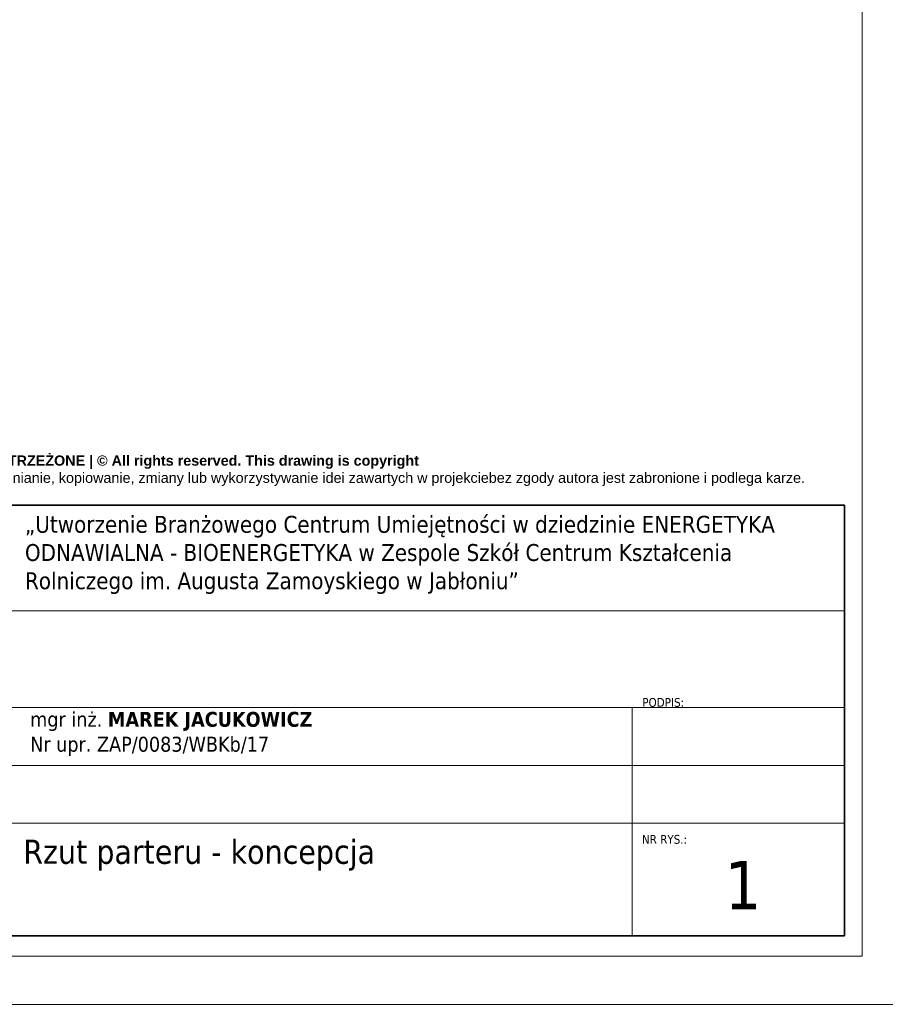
# Model space of a CAD drawing. Header units: metres. Extents: x 8472212 to 8494180, y 5728195 to 5779639.
# Tile 6 of 106: x 8477651 to 8478552, y 5728195 to 5729220. Entities that reach past the tile are written whole.
import ezdxf

# ---------------------------------------------------------------- set-up
doc = ezdxf.new("R2010")
doc.units = ezdxf.units.M
doc.header["$MEASUREMENT"] = 0
doc.layers.add('0A_MJ_tabelka', color=252, linetype='CONTINUOUS', lineweight=5)
doc.layers.add('0A_NIEwidoczne', color=222, linetype='CONTINUOUS', lineweight=0)
doc.styles.add('#MJ_Opis_Styl', font='tahoma.ttf', dxfattribs={"height": 10})
doc.styles.add('arial', font='arial.ttf')

msp = doc.modelspace()

# ---------------------------------------------------------------- linework, layer by layer
at = {"layer": '0A_MJ_tabelka', "color": 7}
for p, q in [((8478528, 5732344.8), (8478528, 5728244.8)), ((8478509.7, 5728714.7), (8478509.7, 5728266.3)), ((8478509.7, 5728432.9), (8478509.7, 5728266.3)), ((8478528, 5728244.8), (8475658, 5728244.8))]:
    msp.add_line(p, q, dxfattribs=at)
at = {"layer": '0A_MJ_tabelka', "color": 7, "lineweight": 35}
for p, q in [((8478509.7, 5728714.7), (8476999.3, 5728714.7)), ((8478509.7, 5728714.7), (8478509.7, 5728266.3)), ((8476999.3, 5728266.3), (8478509.7, 5728266.3))]:
    msp.add_line(p, q, dxfattribs=at)
at = {"layer": '0A_MJ_tabelka', "color": 7, "linetype": 'Continuous'}
for p, q in [((8477556.2, 5728604.7), (8478509.7, 5728604.7)), ((8477556.2, 5728503.8), (8478509.7, 5728503.8)), ((8478288.5, 5728503.8), (8478288.5, 5728266.3)), ((8477556.2, 5728443.6), (8478509.7, 5728443.6)), ((8477556.2, 5728383.5), (8478509.7, 5728383.5))]:
    msp.add_line(p, q, dxfattribs=at)
at = {"layer": '0A_NIEwidoczne', "lineweight": 0}
msp.add_line((8478578, 5728194.8), (8475608, 5728194.8), dxfattribs=at)

# ---------------------------------------------------------------- texts
at = {"layer": '0A_MJ_tabelka', "color": 7, "insert": (8477753.8, 5728766.4), "char_height": 10.6795, "width": 1459.959, "attachment_point": 2, "line_spacing_factor": 1.004016, "style": 'arial'}
msp.add_mtext('{\\fArial|b1|i0|c238|p34;© PRAWA AUTORSKIE ZASTRZEŻONE | © All rights reserved. This drawing is copyright\\P}Projekt ten chroniony jest prawem zgodnie z Ustawą o Prawie Autorskim. Wszelkie udostępnianie, kopiowanie, zmiany lub wykorzystywanie idei zawartych w projekciebez zgody autora jest zabronione i podlega karze.', dxfattribs=at)
at = {"layer": '0A_MJ_tabelka', "color": 7, "attachment_point": 1}
for s, insert, char_height, width, style in [('„Utworzenie Branżowego Centrum Umiejętności w dziedzinie ENERGETYKA ODNAWIALNA - BIOENERGETYKA w Zespole Szkół Centrum Kształcenia Rolniczego im. Augusta Zamoyskiego w Jabłoniu”', (8477656.3, 5728703.5), 17.6211, 851.044, '#MJ_Opis_Styl'), ('\\pt219.52;{\\fTahoma|b0|i0|c238|p34;PODPIS:}', (8478299.1, 5728513.8), 9.154, 162.666, 'arial'), ('\\pt0;{\\fTahoma|b0|i0|c238|p34;mgr inż. \\fTahoma|b1|i0|c238|p34;MAREK JACUKOWICZ\\P\\fTahoma|b0|i0|c238|p34;Nr upr. ZAP/0083/WBKb/17}', (8477661.7, 5728499.4), 15.561, 373.586, 'arial'), ('\\pl2.5173;Rzut parteru - koncepcja', (8477652, 5728366.3), 25.173, 642.35, '#MJ_Opis_Styl'), ('\\pt219.52;{\\fTahoma|b0|i0|c238|p34;NR RYS.:}', (8478298.7, 5728371.2), 9.154, 162.666, 'arial')]:
    msp.add_mtext(s, dxfattribs=dict(at, insert=insert, char_height=char_height, width=width, style=style))
at = {"layer": '0A_MJ_tabelka', "color": 7, "insert": (8478404, 5728344.2), "char_height": 50.346, "attachment_point": 2, "line_spacing_factor": 1.004016, "style": 'arial'}
msp.add_mtext('{\\fTahoma|b0|i0|c238|p34;1}', dxfattribs=at)

doc.saveas('drawing.dxf')
